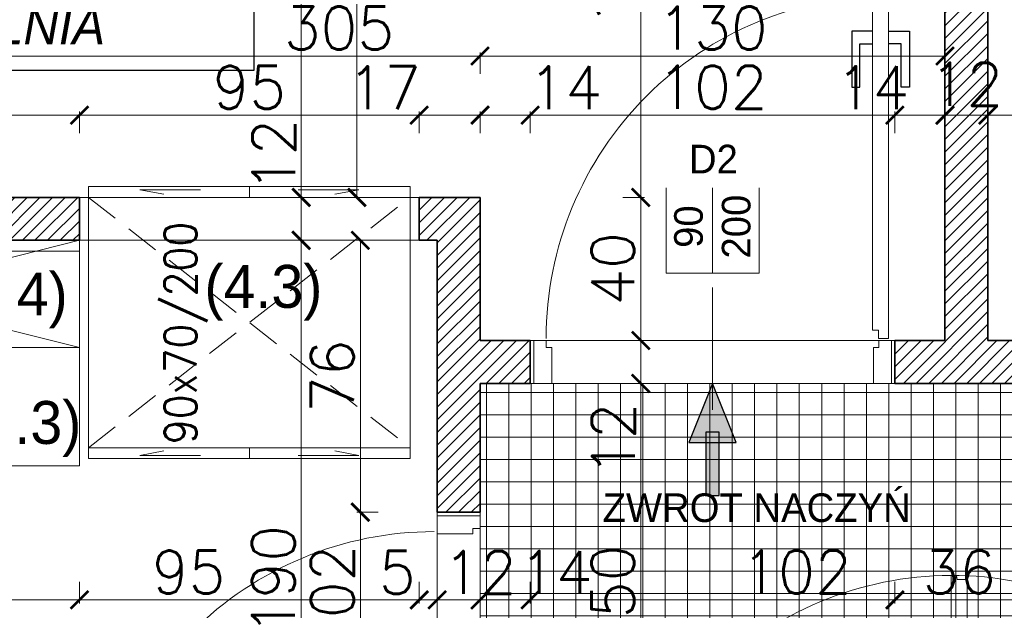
# Model space of a CAD drawing. Header units: millimetres. Extents: x -587 to 33545, y -26688 to 22494.
# Tile 149 of 256: x 9620 to 9895, y 10495 to 10660. Entities that reach past the tile are written whole.
import ezdxf
from ezdxf.lldxf.tags import DXFTag

# ---------------------------------------------------------------- set-up
doc = ezdxf.new("R2010")
doc.units = ezdxf.units.MM
doc.header["$MEASUREMENT"] = 0
doc.linetypes.add('DASHED2', pattern=[9.525, 6.35, -3.175])
for name, color, linetype in [('_I_EKO_PODKLAD 3', 252, 'Continuous'), ('stolarka', 1, 'Continuous'), ('tabelki opis', 7, 'Continuous')]:
    doc.layers.add(name, color=color, linetype=linetype)
for name, color, linetype, lineweight in [('A_l.przerywana', 250, 'ICAD_ISO03W100', 9), ('A_opisy', 166, 'Continuous', 15), ('A_projektowane sciany', 5, 'Continuous', 35), ('A_wyposażenie', 7, 'Continuous', 9), ('A_ściany projektowane', 5, 'Continuous', 35), ('l.przerywana', 104, 'ICAD_ISO03W100', 5), ('l.wypełnien', 253, 'Continuous', 5), ('wymiarowanie', 176, 'Continuous', 9)]:
    doc.layers.add(name, color=color, linetype=linetype, lineweight=lineweight)
doc.styles.add('1-500', font='simplex.shx', dxfattribs={"width": 0.9, "height": 70})
doc.styles.add('ROMANS', font='romans')
doc.styles.add('styl2', font='simplex.shx')
tags = doc.linetypes.add('ICAD_ISO03W100', pattern=[30, 12, -18]).pattern_tags.tags
tags[6:7] = [DXFTag(74, 4), DXFTag(75, 0), DXFTag(340, '0'), DXFTag(46, 1.0), DXFTag(50, 0.0), DXFTag(44, 0.0), DXFTag(45, 0.0)]
tags[4:5] = [DXFTag(74, 4), DXFTag(75, 0), DXFTag(340, '0'), DXFTag(46, 1.0), DXFTag(50, 0.0), DXFTag(44, 0.0), DXFTag(45, 0.0)]
doc.dimstyles.new('Skala 1-50', dxfattribs={"dimtxt": 12, "dimasz": 5, "dimexe": 1, "dimexo": 1, "dimgap": 1.5, "dimtad": 1, "dimdec": 1, "dimrnd": 0.5, "dimtxsty": 'styl2', "dimblk": 'ARCHTICK', "dimcen": 5, "dimadec": 0, "dimazin": 0, "dimtfac": 1, "dimtdec": 1, "dimtmove": 1, "dimatfit": 3, "dimldrblk": 'ARCHTICK', "dimfxl": 5, "dimfxlon": 1, "dimlwd": -1, "dimlwe": -1, "dimarcsym": 0})

# ---------------------------------------------------------------- blocks, each defined once
blk = doc.blocks.new('_ArchTick')
at = {"color": 0, "linetype": 'ByBlock', "const_width": 0.15}
blk.add_lwpolyline([(-0.5, -0.5), (0.5, 0.5)], dxfattribs=at)
blk = doc.blocks.new('*D5888')
at = {"layer": 'Defpoints', "color": 0}
for p in [(9713.4, 10800.59), (9698.22, 10610.59), (9731.23, 10610.59)]:
    blk.add_point(p, dxfattribs=at)
at = {"layer": 'wymiarowanie', "color": 0}
for p, q in [((9703.22, 10800.59), (9697.22, 10800.59)), ((9698.22, 10800.59), (9698.22, 10610.59)), ((9703.22, 10610.59), (9697.22, 10610.59))]:
    blk.add_line(p, q, dxfattribs=at)
at = {"layer": 'wymiarowanie', "color": 0, "xscale": 5, "yscale": 5, "zscale": 5}
for p, rotation in [((9698.22, 10800.59), 90), ((9698.22, 10610.59), 270)]:
    blk.add_blockref('_ArchTick', p, dxfattribs=dict(at, rotation=rotation))
at = {"layer": 'wymiarowanie', "color": 0, "insert": (9690.42, 10705.59), "char_height": 12, "attachment_point": 5, "rotation": 90, "style": 'styl2'}
blk.add_mtext('190', dxfattribs=at)
blk = doc.blocks.new('*D5889')
at = {"layer": 'Defpoints', "color": 0}
for p in [(9731.23, 10610.59), (9698.22, 10598.59), (9731.23, 10598.59)]:
    blk.add_point(p, dxfattribs=at)
at = {"layer": 'wymiarowanie', "color": 0}
for p, q in [((9703.22, 10610.59), (9697.22, 10610.59)), ((9698.22, 10610.59), (9698.22, 10598.59)), ((9703.22, 10598.59), (9697.22, 10598.59))]:
    blk.add_line(p, q, dxfattribs=at)
at = {"layer": 'wymiarowanie', "color": 0, "xscale": 5, "yscale": 5, "zscale": 5}
for p, rotation in [((9698.22, 10610.59), 90), ((9698.22, 10598.59), 270)]:
    blk.add_blockref('_ArchTick', p, dxfattribs=dict(at, rotation=rotation))
at = {"layer": 'wymiarowanie', "color": 0, "insert": (9690.57, 10622.3), "char_height": 12, "attachment_point": 5, "rotation": 90, "style": 'styl2'}
blk.add_mtext('12', dxfattribs=at)
blk = doc.blocks.new('*D5890')
at = {"layer": 'Defpoints', "color": 0}
for p in [(9731.23, 10598.59), (9698.22, 10408.59), (9720.08, 10408.59)]:
    blk.add_point(p, dxfattribs=at)
at = {"layer": 'wymiarowanie', "color": 0}
for p, q in [((9703.22, 10598.59), (9697.22, 10598.59)), ((9698.22, 10598.59), (9698.22, 10408.59)), ((9703.22, 10408.59), (9697.22, 10408.59))]:
    blk.add_line(p, q, dxfattribs=at)
at = {"layer": 'wymiarowanie', "color": 0, "xscale": 5, "yscale": 5, "zscale": 5}
for p, rotation in [((9698.22, 10598.59), 90), ((9698.22, 10408.59), 270)]:
    blk.add_blockref('_ArchTick', p, dxfattribs=dict(at, rotation=rotation))
at = {"layer": 'wymiarowanie', "color": 0, "insert": (9690.42, 10503.59), "char_height": 12, "attachment_point": 5, "rotation": 90, "style": 'styl2'}
blk.add_mtext('190', dxfattribs=at)
blk = doc.blocks.new('*D6011')
at = {"layer": 'Defpoints', "color": 0}
for p in [(9636.23, 10633.58), (9443.47, 10610.59), (9636.23, 10610.59)]:
    blk.add_point(p, dxfattribs=at)
at = {"layer": 'wymiarowanie', "color": 0}
for p, q in [((9443.47, 10628.58), (9443.47, 10634.58)), ((9443.47, 10633.58), (9636.23, 10633.58)), ((9636.23, 10628.58), (9636.23, 10634.58))]:
    blk.add_line(p, q, dxfattribs=at)
at = {"layer": 'wymiarowanie', "color": 0, "xscale": 5, "yscale": 5, "zscale": 5, "rotation": 180}
blk.add_blockref('_ArchTick', (9443.47, 10633.58), dxfattribs=at)
at = {"layer": 'wymiarowanie', "color": 0, "xscale": 5, "yscale": 5, "zscale": 5}
blk.add_blockref('_ArchTick', (9636.23, 10633.58), dxfattribs=at)
at = {"layer": 'wymiarowanie', "color": 0, "insert": (9539.85, 10641.38), "char_height": 12, "attachment_point": 5, "style": 'styl2'}
blk.add_mtext('193', dxfattribs=at)
blk = doc.blocks.new('*D6012')
at = {"layer": 'Defpoints', "color": 0}
for p in [(9731.23, 10633.58), (9636.23, 10610.59), (9731.23, 10610.59)]:
    blk.add_point(p, dxfattribs=at)
at = {"layer": 'wymiarowanie', "color": 0}
for p, q in [((9636.23, 10628.58), (9636.23, 10634.58)), ((9636.23, 10633.58), (9731.23, 10633.58)), ((9731.23, 10628.58), (9731.23, 10634.58))]:
    blk.add_line(p, q, dxfattribs=at)
at = {"layer": 'wymiarowanie', "color": 0, "xscale": 5, "yscale": 5, "zscale": 5, "rotation": 180}
blk.add_blockref('_ArchTick', (9636.23, 10633.58), dxfattribs=at)
at = {"layer": 'wymiarowanie', "color": 0, "xscale": 5, "yscale": 5, "zscale": 5}
blk.add_blockref('_ArchTick', (9731.23, 10633.58), dxfattribs=at)
at = {"layer": 'wymiarowanie', "color": 0, "insert": (9683.73, 10641.38), "char_height": 12, "attachment_point": 5, "style": 'styl2'}
blk.add_mtext('95', dxfattribs=at)
blk = doc.blocks.new('*D6013')
at = {"layer": 'Defpoints', "color": 0}
for p in [(9748.23, 10633.58), (9731.23, 10610.59), (9748.23, 10610.59)]:
    blk.add_point(p, dxfattribs=at)
at = {"layer": 'wymiarowanie', "color": 0}
for p, q in [((9731.23, 10628.58), (9731.23, 10634.58)), ((9731.23, 10633.58), (9748.23, 10633.58)), ((9748.23, 10628.58), (9748.23, 10634.58))]:
    blk.add_line(p, q, dxfattribs=at)
at = {"layer": 'wymiarowanie', "color": 0, "xscale": 5, "yscale": 5, "zscale": 5, "rotation": 180}
blk.add_blockref('_ArchTick', (9731.23, 10633.58), dxfattribs=at)
at = {"layer": 'wymiarowanie', "color": 0, "xscale": 5, "yscale": 5, "zscale": 5}
blk.add_blockref('_ArchTick', (9748.23, 10633.58), dxfattribs=at)
at = {"layer": 'wymiarowanie', "color": 0, "insert": (9721.45, 10641.23), "char_height": 12, "attachment_point": 5, "style": 'styl2'}
blk.add_mtext('17', dxfattribs=at)
blk = doc.blocks.new('*D6014')
at = {"layer": 'Defpoints', "color": 0}
for p in [(9762.23, 10633.58), (9748.23, 10610.59), (9762.23, 10570.59)]:
    blk.add_point(p, dxfattribs=at)
at = {"layer": 'wymiarowanie', "color": 0}
for p, q in [((9748.23, 10628.58), (9748.23, 10634.58)), ((9748.23, 10633.58), (9762.23, 10633.58)), ((9762.23, 10628.58), (9762.23, 10634.58))]:
    blk.add_line(p, q, dxfattribs=at)
at = {"layer": 'wymiarowanie', "color": 0, "xscale": 5, "yscale": 5, "zscale": 5, "rotation": 180}
blk.add_blockref('_ArchTick', (9748.23, 10633.58), dxfattribs=at)
at = {"layer": 'wymiarowanie', "color": 0, "xscale": 5, "yscale": 5, "zscale": 5}
blk.add_blockref('_ArchTick', (9762.23, 10633.58), dxfattribs=at)
at = {"layer": 'wymiarowanie', "color": 0, "insert": (9772.05, 10641.23), "char_height": 12, "attachment_point": 5, "style": 'styl2'}
blk.add_mtext('14', dxfattribs=at)
blk = doc.blocks.new('*D6015')
at = {"layer": 'Defpoints', "color": 0}
for p in [(9864.23, 10633.58), (9762.23, 10570.59), (9864.23, 10570.59)]:
    blk.add_point(p, dxfattribs=at)
at = {"layer": 'wymiarowanie', "color": 0}
for p, q in [((9762.23, 10628.58), (9762.23, 10634.58)), ((9762.23, 10633.58), (9864.23, 10633.58)), ((9864.23, 10628.58), (9864.23, 10634.58))]:
    blk.add_line(p, q, dxfattribs=at)
at = {"layer": 'wymiarowanie', "color": 0, "xscale": 5, "yscale": 5, "zscale": 5, "rotation": 180}
blk.add_blockref('_ArchTick', (9762.23, 10633.58), dxfattribs=at)
at = {"layer": 'wymiarowanie', "color": 0, "xscale": 5, "yscale": 5, "zscale": 5}
blk.add_blockref('_ArchTick', (9864.23, 10633.58), dxfattribs=at)
at = {"layer": 'wymiarowanie', "color": 0, "insert": (9813.23, 10641.38), "char_height": 12, "attachment_point": 5, "style": 'styl2'}
blk.add_mtext('102', dxfattribs=at)
blk = doc.blocks.new('*D6016')
at = {"layer": 'Defpoints', "color": 0}
for p in [(9878.23, 10633.58), (9864.23, 10570.59), (9878.23, 10570.59)]:
    blk.add_point(p, dxfattribs=at)
at = {"layer": 'wymiarowanie', "color": 0}
for p, q in [((9864.23, 10628.58), (9864.23, 10634.58)), ((9864.23, 10633.58), (9878.23, 10633.58)), ((9878.23, 10628.58), (9878.23, 10634.58))]:
    blk.add_line(p, q, dxfattribs=at)
at = {"layer": 'wymiarowanie', "color": 0, "xscale": 5, "yscale": 5, "zscale": 5, "rotation": 180}
blk.add_blockref('_ArchTick', (9864.23, 10633.58), dxfattribs=at)
at = {"layer": 'wymiarowanie', "color": 0, "xscale": 5, "yscale": 5, "zscale": 5}
blk.add_blockref('_ArchTick', (9878.23, 10633.58), dxfattribs=at)
at = {"layer": 'wymiarowanie', "color": 0, "insert": (9857.95, 10641.23), "char_height": 12, "attachment_point": 5, "style": 'styl2'}
blk.add_mtext('14', dxfattribs=at)
blk = doc.blocks.new('*D6017')
at = {"layer": 'Defpoints', "color": 0}
for p in [(9890.23, 10633.58), (9878.23, 10570.59), (9890.23, 10570.59)]:
    blk.add_point(p, dxfattribs=at)
at = {"layer": 'wymiarowanie', "color": 0}
for p, q in [((9878.23, 10628.58), (9878.23, 10634.58)), ((9878.23, 10633.58), (9890.23, 10633.58)), ((9890.23, 10628.58), (9890.23, 10634.58))]:
    blk.add_line(p, q, dxfattribs=at)
at = {"layer": 'wymiarowanie', "color": 0, "xscale": 5, "yscale": 5, "zscale": 5, "rotation": 180}
blk.add_blockref('_ArchTick', (9878.23, 10633.58), dxfattribs=at)
at = {"layer": 'wymiarowanie', "color": 0, "xscale": 5, "yscale": 5, "zscale": 5}
blk.add_blockref('_ArchTick', (9890.23, 10633.58), dxfattribs=at)
at = {"layer": 'wymiarowanie', "color": 0, "insert": (9884.24, 10642.21), "char_height": 12, "attachment_point": 5, "style": 'styl2'}
blk.add_mtext('12', dxfattribs=at)
blk = doc.blocks.new('*D6018')
at = {"layer": 'Defpoints', "color": 0}
for p in [(9900.23, 10633.58), (9890.23, 10570.59), (9900.23, 10570.59)]:
    blk.add_point(p, dxfattribs=at)
at = {"layer": 'wymiarowanie', "color": 0}
for p, q in [((9890.23, 10628.58), (9890.23, 10634.58)), ((9890.23, 10633.58), (9900.23, 10633.58)), ((9900.23, 10628.58), (9900.23, 10634.58))]:
    blk.add_line(p, q, dxfattribs=at)
at = {"layer": 'wymiarowanie', "color": 0, "xscale": 5, "yscale": 5, "zscale": 5, "rotation": 180}
blk.add_blockref('_ArchTick', (9890.23, 10633.58), dxfattribs=at)
at = {"layer": 'wymiarowanie', "color": 0, "xscale": 5, "yscale": 5, "zscale": 5}
blk.add_blockref('_ArchTick', (9900.23, 10633.58), dxfattribs=at)
at = {"layer": 'wymiarowanie', "color": 0, "insert": (9913.06, 10641.38), "char_height": 12, "attachment_point": 5, "style": 'styl2'}
blk.add_mtext('10', dxfattribs=at)
blk = doc.blocks.new('*D6021')
at = {"layer": 'Defpoints', "color": 0}
for p in [(9748.23, 10650.11), (9748.23, 10633.58), (9878.23, 10633.58)]:
    blk.add_point(p, dxfattribs=at)
at = {"layer": 'wymiarowanie', "color": 0}
for p, q in [((9748.23, 10645.11), (9748.23, 10651.11)), ((9878.23, 10650.11), (9748.23, 10650.11)), ((9878.23, 10645.11), (9878.23, 10651.11))]:
    blk.add_line(p, q, dxfattribs=at)
at = {"layer": 'wymiarowanie', "color": 0, "xscale": 5, "yscale": 5, "zscale": 5, "rotation": 180}
blk.add_blockref('_ArchTick', (9748.23, 10650.11), dxfattribs=at)
at = {"layer": 'wymiarowanie', "color": 0, "xscale": 5, "yscale": 5, "zscale": 5}
blk.add_blockref('_ArchTick', (9878.23, 10650.11), dxfattribs=at)
at = {"layer": 'wymiarowanie', "color": 0, "insert": (9813.23, 10657.91), "char_height": 12, "attachment_point": 5, "style": 'styl2'}
blk.add_mtext('130', dxfattribs=at)
blk = doc.blocks.new('*D6022')
at = {"layer": 'Defpoints', "color": 0}
for p in [(9443.47, 10650.11), (9443.47, 10633.58), (9748.23, 10633.58)]:
    blk.add_point(p, dxfattribs=at)
at = {"layer": 'wymiarowanie', "color": 0}
for p, q in [((9443.47, 10645.11), (9443.47, 10651.11)), ((9748.23, 10650.11), (9443.47, 10650.11)), ((9748.23, 10645.11), (9748.23, 10651.11))]:
    blk.add_line(p, q, dxfattribs=at)
at = {"layer": 'wymiarowanie', "color": 0, "xscale": 5, "yscale": 5, "zscale": 5, "rotation": 180}
blk.add_blockref('_ArchTick', (9443.47, 10650.11), dxfattribs=at)
at = {"layer": 'wymiarowanie', "color": 0, "xscale": 5, "yscale": 5, "zscale": 5}
blk.add_blockref('_ArchTick', (9748.23, 10650.11), dxfattribs=at)
at = {"layer": 'wymiarowanie', "color": 0, "insert": (9708.8, 10657.91), "char_height": 12, "attachment_point": 5, "style": 'styl2'}
blk.add_mtext('305', dxfattribs=at)
blk = doc.blocks.new('*D6023')
at = {"layer": 'Defpoints', "color": 0}
for p in [(9368.19, 10575.53), (9636.23, 10575.53), (9636.23, 10498.08)]:
    blk.add_point(p, dxfattribs=at)
at = {"layer": 'wymiarowanie', "color": 0}
for p, q in [((9368.19, 10503.08), (9368.19, 10497.08)), ((9636.23, 10503.08), (9636.23, 10497.08)), ((9368.19, 10498.08), (9636.23, 10498.08))]:
    blk.add_line(p, q, dxfattribs=at)
at = {"layer": 'wymiarowanie', "color": 0, "xscale": 5, "yscale": 5, "zscale": 5, "rotation": 180}
blk.add_blockref('_ArchTick', (9368.19, 10498.08), dxfattribs=at)
at = {"layer": 'wymiarowanie', "color": 0, "xscale": 5, "yscale": 5, "zscale": 5}
blk.add_blockref('_ArchTick', (9636.23, 10498.08), dxfattribs=at)
at = {"layer": 'wymiarowanie', "color": 0, "insert": (9553.95, 10505.88), "char_height": 12, "attachment_point": 5, "style": 'styl2'}
blk.add_mtext('268', dxfattribs=at)
blk = doc.blocks.new('*D6024')
at = {"layer": 'Defpoints', "color": 0}
for p in [(9636.23, 10575.53), (9731.23, 10575.53), (9731.23, 10498.08)]:
    blk.add_point(p, dxfattribs=at)
at = {"layer": 'wymiarowanie', "color": 0}
for p, q in [((9636.23, 10503.08), (9636.23, 10497.08)), ((9731.23, 10503.08), (9731.23, 10497.08)), ((9636.23, 10498.08), (9731.23, 10498.08))]:
    blk.add_line(p, q, dxfattribs=at)
at = {"layer": 'wymiarowanie', "color": 0, "xscale": 5, "yscale": 5, "zscale": 5, "rotation": 180}
blk.add_blockref('_ArchTick', (9636.23, 10498.08), dxfattribs=at)
at = {"layer": 'wymiarowanie', "color": 0, "xscale": 5, "yscale": 5, "zscale": 5}
blk.add_blockref('_ArchTick', (9731.23, 10498.08), dxfattribs=at)
at = {"layer": 'wymiarowanie', "color": 0, "insert": (9666.76, 10505.88), "char_height": 12, "attachment_point": 5, "style": 'styl2'}
blk.add_mtext('95', dxfattribs=at)
blk = doc.blocks.new('*D6025')
at = {"layer": 'Defpoints', "color": 0}
for p in [(9731.23, 10575.53), (9736.23, 10575.53), (9736.23, 10498.08)]:
    blk.add_point(p, dxfattribs=at)
at = {"layer": 'wymiarowanie', "color": 0}
for p, q in [((9731.23, 10503.08), (9731.23, 10497.08)), ((9736.23, 10503.08), (9736.23, 10497.08)), ((9731.23, 10498.08), (9736.23, 10498.08))]:
    blk.add_line(p, q, dxfattribs=at)
at = {"layer": 'wymiarowanie', "color": 0, "xscale": 5, "yscale": 5, "zscale": 5, "rotation": 180}
blk.add_blockref('_ArchTick', (9731.23, 10498.08), dxfattribs=at)
at = {"layer": 'wymiarowanie', "color": 0, "xscale": 5, "yscale": 5, "zscale": 5}
blk.add_blockref('_ArchTick', (9736.23, 10498.08), dxfattribs=at)
at = {"layer": 'wymiarowanie', "color": 0, "insert": (9725.1, 10505.78), "char_height": 12, "attachment_point": 5, "style": 'styl2'}
blk.add_mtext('5', dxfattribs=at)
blk = doc.blocks.new('*D6026')
at = {"layer": 'Defpoints', "color": 0}
for p in [(9736.23, 10575.53), (9748.23, 10535.53), (9748.23, 10498.08)]:
    blk.add_point(p, dxfattribs=at)
at = {"layer": 'wymiarowanie', "color": 0}
for p, q in [((9736.23, 10503.08), (9736.23, 10497.08)), ((9748.23, 10503.08), (9748.23, 10497.08)), ((9736.23, 10498.08), (9748.23, 10498.08))]:
    blk.add_line(p, q, dxfattribs=at)
at = {"layer": 'wymiarowanie', "color": 0, "xscale": 5, "yscale": 5, "zscale": 5, "rotation": 180}
blk.add_blockref('_ArchTick', (9736.23, 10498.08), dxfattribs=at)
at = {"layer": 'wymiarowanie', "color": 0, "xscale": 5, "yscale": 5, "zscale": 5}
blk.add_blockref('_ArchTick', (9748.23, 10498.08), dxfattribs=at)
at = {"layer": 'wymiarowanie', "color": 0, "insert": (9748.23, 10505.73), "char_height": 12, "attachment_point": 5, "style": 'styl2'}
blk.add_mtext('12', dxfattribs=at)
blk = doc.blocks.new('*D6027')
at = {"layer": 'Defpoints', "color": 0}
for p in [(9748.23, 10535.53), (9762.23, 10535.53), (9762.23, 10498.08)]:
    blk.add_point(p, dxfattribs=at)
at = {"layer": 'wymiarowanie', "color": 0}
for p, q in [((9748.23, 10503.08), (9748.23, 10497.08)), ((9762.23, 10503.08), (9762.23, 10497.08)), ((9748.23, 10498.08), (9762.23, 10498.08))]:
    blk.add_line(p, q, dxfattribs=at)
at = {"layer": 'wymiarowanie', "color": 0, "xscale": 5, "yscale": 5, "zscale": 5, "rotation": 180}
blk.add_blockref('_ArchTick', (9748.23, 10498.08), dxfattribs=at)
at = {"layer": 'wymiarowanie', "color": 0, "xscale": 5, "yscale": 5, "zscale": 5}
blk.add_blockref('_ArchTick', (9762.23, 10498.08), dxfattribs=at)
at = {"layer": 'wymiarowanie', "color": 0, "insert": (9769.4, 10505.73), "char_height": 12, "attachment_point": 5, "style": 'styl2'}
blk.add_mtext('14', dxfattribs=at)
blk = doc.blocks.new('*D6028')
at = {"layer": 'Defpoints', "color": 0}
for p in [(9762.23, 10535.53), (9864.23, 10535.53), (9864.23, 10498.08)]:
    blk.add_point(p, dxfattribs=at)
at = {"layer": 'wymiarowanie', "color": 0}
for p, q in [((9762.23, 10503.08), (9762.23, 10497.08)), ((9864.23, 10503.08), (9864.23, 10497.08)), ((9762.23, 10498.08), (9864.23, 10498.08))]:
    blk.add_line(p, q, dxfattribs=at)
at = {"layer": 'wymiarowanie', "color": 0, "xscale": 5, "yscale": 5, "zscale": 5, "rotation": 180}
blk.add_blockref('_ArchTick', (9762.23, 10498.08), dxfattribs=at)
at = {"layer": 'wymiarowanie', "color": 0, "xscale": 5, "yscale": 5, "zscale": 5}
blk.add_blockref('_ArchTick', (9864.23, 10498.08), dxfattribs=at)
at = {"layer": 'wymiarowanie', "color": 0, "insert": (9836.72, 10505.88), "char_height": 12, "attachment_point": 5, "style": 'styl2'}
blk.add_mtext('102', dxfattribs=at)
blk = doc.blocks.new('*D6029')
at = {"layer": 'Defpoints', "color": 0}
for p in [(9864.23, 10535.53), (9900.23, 10535.53), (9900.23, 10498.08)]:
    blk.add_point(p, dxfattribs=at)
at = {"layer": 'wymiarowanie', "color": 0}
for p, q in [((9864.23, 10503.08), (9864.23, 10497.08)), ((9900.23, 10503.08), (9900.23, 10497.08)), ((9864.23, 10498.08), (9900.23, 10498.08))]:
    blk.add_line(p, q, dxfattribs=at)
at = {"layer": 'wymiarowanie', "color": 0, "xscale": 5, "yscale": 5, "zscale": 5, "rotation": 180}
blk.add_blockref('_ArchTick', (9864.23, 10498.08), dxfattribs=at)
at = {"layer": 'wymiarowanie', "color": 0, "xscale": 5, "yscale": 5, "zscale": 5}
blk.add_blockref('_ArchTick', (9900.23, 10498.08), dxfattribs=at)
at = {"layer": 'wymiarowanie', "color": 0, "insert": (9882.23, 10505.88), "char_height": 12, "attachment_point": 5, "style": 'styl2'}
blk.add_mtext('36', dxfattribs=at)
blk = doc.blocks.new('*D6176')
at = {"layer": 'Defpoints', "color": 0}
for p in [(9731.23, 10737.59), (9713.8, 10610.59), (9739.73, 10610.59)]:
    blk.add_point(p, dxfattribs=at)
at = {"layer": 'wymiarowanie', "color": 0}
for p, q in [((9718.8, 10737.59), (9712.8, 10737.59)), ((9713.8, 10737.59), (9713.8, 10610.59)), ((9718.8, 10610.59), (9712.8, 10610.59))]:
    blk.add_line(p, q, dxfattribs=at)
at = {"layer": 'wymiarowanie', "color": 0, "xscale": 5, "yscale": 5, "zscale": 5}
for p, rotation in [((9713.8, 10737.59), 90), ((9713.8, 10610.59), 270)]:
    blk.add_blockref('_ArchTick', p, dxfattribs=dict(at, rotation=rotation))
at = {"layer": 'wymiarowanie', "color": 0, "insert": (9706, 10687.61), "char_height": 12, "attachment_point": 5, "rotation": 90, "style": 'styl2'}
blk.add_mtext('127', dxfattribs=at)
blk = doc.blocks.new('*D6178')
at = {"layer": 'Defpoints', "color": 0}
for p in [(9714.76, 10522.59), (9736.23, 10522.59), (9736.23, 10420.59)]:
    blk.add_point(p, dxfattribs=at)
at = {"layer": 'wymiarowanie', "color": 0}
for p, q in [((9719.76, 10522.59), (9713.76, 10522.59)), ((9714.76, 10420.59), (9714.76, 10522.59)), ((9719.76, 10420.59), (9713.76, 10420.59))]:
    blk.add_line(p, q, dxfattribs=at)
at = {"layer": 'wymiarowanie', "color": 0, "xscale": 5, "yscale": 5, "zscale": 5}
for p, rotation in [((9714.76, 10522.59), 90), ((9714.76, 10420.59), 270)]:
    blk.add_blockref('_ArchTick', p, dxfattribs=dict(at, rotation=rotation))
at = {"layer": 'wymiarowanie', "color": 0, "insert": (9706.96, 10498.08), "char_height": 12, "attachment_point": 5, "rotation": 90, "style": 'styl2'}
blk.add_mtext('102', dxfattribs=at)
blk = doc.blocks.new('*D6179')
at = {"layer": 'Defpoints', "color": 0}
for p in [(9714.76, 10598.59), (9736.23, 10598.59), (9736.23, 10522.59)]:
    blk.add_point(p, dxfattribs=at)
at = {"layer": 'wymiarowanie', "color": 0}
for p, q in [((9719.76, 10598.59), (9713.76, 10598.59)), ((9714.76, 10522.59), (9714.76, 10598.59)), ((9719.76, 10522.59), (9713.76, 10522.59))]:
    blk.add_line(p, q, dxfattribs=at)
at = {"layer": 'wymiarowanie', "color": 0, "xscale": 5, "yscale": 5, "zscale": 5}
for p, rotation in [((9714.76, 10598.59), 90), ((9714.76, 10522.59), 270)]:
    blk.add_blockref('_ArchTick', p, dxfattribs=dict(at, rotation=rotation))
at = {"layer": 'wymiarowanie', "color": 0, "insert": (9706.96, 10560.59), "char_height": 12, "attachment_point": 5, "rotation": 90, "style": 'styl2'}
blk.add_mtext('76', dxfattribs=at)
blk = doc.blocks.new('*D6182')
at = {"layer": 'Defpoints', "color": 0}
for p in [(9748.23, 10737.59), (9748.23, 10610.59), (9793.17, 10610.59)]:
    blk.add_point(p, dxfattribs=at)
at = {"layer": 'wymiarowanie', "color": 0}
for p, q in [((9788.17, 10737.59), (9794.17, 10737.59)), ((9793.17, 10737.59), (9793.17, 10610.59)), ((9788.17, 10610.59), (9794.17, 10610.59))]:
    blk.add_line(p, q, dxfattribs=at)
at = {"layer": 'wymiarowanie', "color": 0, "xscale": 5, "yscale": 5, "zscale": 5}
for p, rotation in [((9793.17, 10737.59), 90), ((9793.17, 10610.59), 270)]:
    blk.add_blockref('_ArchTick', p, dxfattribs=dict(at, rotation=rotation))
at = {"layer": 'wymiarowanie', "color": 0, "insert": (9785.37, 10674.09), "char_height": 12, "attachment_point": 5, "rotation": 90, "style": 'styl2'}
blk.add_mtext('127', dxfattribs=at)
blk = doc.blocks.new('*D6183')
at = {"layer": 'Defpoints', "color": 0}
for p in [(9748.23, 10610.59), (9748.23, 10570.59), (9793.17, 10570.59)]:
    blk.add_point(p, dxfattribs=at)
at = {"layer": 'wymiarowanie', "color": 0}
for p, q in [((9788.17, 10610.59), (9794.17, 10610.59)), ((9793.17, 10610.59), (9793.17, 10570.59)), ((9788.17, 10570.59), (9794.17, 10570.59))]:
    blk.add_line(p, q, dxfattribs=at)
at = {"layer": 'wymiarowanie', "color": 0, "xscale": 5, "yscale": 5, "zscale": 5}
for p, rotation in [((9793.17, 10610.59), 90), ((9793.17, 10570.59), 270)]:
    blk.add_blockref('_ArchTick', p, dxfattribs=dict(at, rotation=rotation))
at = {"layer": 'wymiarowanie', "color": 0, "insert": (9785.37, 10590.59), "char_height": 12, "attachment_point": 5, "rotation": 90, "style": 'styl2'}
blk.add_mtext('40', dxfattribs=at)
blk = doc.blocks.new('*D6184')
at = {"layer": 'Defpoints', "color": 0}
for p in [(9748.23, 10570.59), (9755.23, 10558.59), (9793.17, 10558.59)]:
    blk.add_point(p, dxfattribs=at)
at = {"layer": 'wymiarowanie', "color": 0}
for p, q in [((9788.17, 10570.59), (9794.17, 10570.59)), ((9793.17, 10570.59), (9793.17, 10558.59)), ((9788.17, 10558.59), (9794.17, 10558.59)), ((9793.17, 10558.59), (9793.17, 10533.7))]:
    blk.add_line(p, q, dxfattribs=at)
at = {"layer": 'wymiarowanie', "color": 0, "xscale": 5, "yscale": 5, "zscale": 5}
for p, rotation in [((9793.17, 10570.59), 90), ((9793.17, 10558.59), 270)]:
    blk.add_blockref('_ArchTick', p, dxfattribs=dict(at, rotation=rotation))
at = {"layer": 'wymiarowanie', "color": 0, "insert": (9785.52, 10542.96), "char_height": 12, "attachment_point": 5, "rotation": 90, "style": 'styl2'}
blk.add_mtext('12', dxfattribs=at)
blk = doc.blocks.new('*D6185')
at = {"layer": 'Defpoints', "color": 0}
for p in [(9755.23, 10558.59), (9769.18, 10408.59), (9793.17, 10408.59)]:
    blk.add_point(p, dxfattribs=at)
at = {"layer": 'wymiarowanie', "color": 0}
for p, q in [((9788.17, 10558.59), (9794.17, 10558.59)), ((9793.17, 10558.59), (9793.17, 10408.59)), ((9788.17, 10408.59), (9794.17, 10408.59))]:
    blk.add_line(p, q, dxfattribs=at)
at = {"layer": 'wymiarowanie', "color": 0, "xscale": 5, "yscale": 5, "zscale": 5}
for p, rotation in [((9793.17, 10558.59), 90), ((9793.17, 10408.59), 270)]:
    blk.add_blockref('_ArchTick', p, dxfattribs=dict(at, rotation=rotation))
at = {"layer": 'wymiarowanie', "color": 0, "insert": (9785.37, 10498.08), "char_height": 12, "attachment_point": 5, "rotation": 90, "style": 'styl2'}
blk.add_mtext('150', dxfattribs=at)

msp = doc.modelspace()

# ---------------------------------------------------------------- hatches: boundary and pattern name
at = {"layer": '_I_EKO_PODKLAD 3'}
for points in [[(9819.87, 10542.07), (9813.23, 10558.59), (9806.58, 10542.07)], [(9819.87, 10542.07), (9813.23, 10558.59), (9806.58, 10542.07)], [(9811.38, 10542.46), (9815.07, 10542.46), (9815.07, 10527.28), (9811.38, 10527.28)], [(9811.38, 10542.46), (9815.07, 10542.46), (9815.07, 10527.28), (9811.38, 10527.28)]]:
    msp.add_hatch(color=252, dxfattribs=at).paths.add_polyline_path(points)
at = {"layer": 'l.wypełnien'}
h = msp.add_hatch(dxfattribs=at)
h.set_pattern_fill('ANSI31', color=5, scale=20, style=0)
h.set_pattern_definition([(45, (0, 6.0705), (-1.76776695, 1.76776695), [])])
h.paths.add_polyline_path([(9636.23, 10598.59), (9636.23, 10610.59), (9443.47, 10610.59), (9443.47, 10800.59), (9431.47, 10800.59), (9431.47, 10610.59), (9394.23, 10610.59), (9394.23, 10598.59)])
h.paths.add_polyline_path([(9864.23, 10558.59), (9864.23, 10570.59), (9878.23, 10570.59), (9878.23, 10798.06), (9890.23, 10798.06), (9890.23, 10570.59), (9900.23, 10570.59), (9900.23, 10558.59)])
h.paths.add_polyline_path([(9731.23, 10610.59), (9731.23, 10598.59), (9736.23, 10598.59), (9736.23, 10522.59), (9748.23, 10522.59), (9748.23, 10558.59), (9762.23, 10558.59), (9762.23, 10570.59), (9748.23, 10570.59), (9748.23, 10610.59)])
h.paths.add_polyline_path([(9368.19, 10610.59), (9368.19, 10598.59), (9394.23, 10598.59), (9394.23, 10610.59)])
h.paths.add_polyline_path([(9748.23, 10408.59), (9748.23, 10420.59), (9736.23, 10420.59), (9736.23, 10408.59)])
h = msp.add_hatch(dxfattribs=at)
h.set_pattern_fill('ANSI37', color=254, scale=50, angle=45, style=0)
h.set_pattern_definition([(90, (0, 6.0705), (-6.25, 4e-16), []), (180, (0, 6.0705), (-8e-16, -6.25), [])])
h.paths.add_polyline_path([(11082.39, 10408.71), (9748.23, 10408.71), (9748.23, 10558.59), (11082.39, 10558.59)])
h.paths.add_polyline_path([(10967.23, 10460.22), (10802.49, 10460.22), (10802.49, 10439.95), (10967.23, 10439.95)], flags=16)
h.paths.add_polyline_path([(10967.23, 10480.5), (10885.65, 10480.5), (10802.49, 10480.5), (10802.49, 10460.22), (10967.23, 10460.22)], flags=16)
h.paths.add_polyline_path([(10552.67, 10506.2), (10471.1, 10506.2), (10387.94, 10506.2), (10387.94, 10485.93), (10552.67, 10485.93)], flags=16)
h.paths.add_polyline_path([(10552.67, 10485.93), (10387.94, 10485.93), (10387.94, 10465.65), (10552.67, 10465.65)], flags=16)
h.paths.add_polyline_path([(10885.65, 10513.76), (10802.49, 10513.76), (10802.49, 10480.5), (10885.65, 10480.5)], flags=16)
h.paths.add_polyline_path([(10471.1, 10539.47), (10387.94, 10539.47), (10387.94, 10506.2), (10471.1, 10506.2)], flags=16)
h.paths.add_polyline_path([(10137.67, 10524.15, 0.414214), (10130.59, 10524.15), (10116.45, 10510, 0.414214), (10116.45, 10502.93), (10130.59, 10488.79, 0.414214), (10137.67, 10488.79), (10151.81, 10502.93, 0.414214), (10151.81, 10510)], flags=16)
h.paths.add_polyline_path([(10330.53, 10472.91, 0.414214), (10323.46, 10472.91), (10309.32, 10458.77, 0.414214), (10309.32, 10451.7), (10323.46, 10437.56, 0.414214), (10330.53, 10437.56), (10344.68, 10451.7, 0.414214), (10344.68, 10458.77)], flags=16)
h.paths.add_polyline_path([(11080.91, 10486.09), (11047.58, 10486.09), (11047.58, 10473.09), (11080.91, 10473.09)], flags=16)
h.paths.add_polyline_path([(11080.91, 10499.09), (11047.58, 10499.09), (11047.58, 10486.09), (11080.91, 10486.09)], flags=16)
h.paths.add_polyline_path([(9951.23, 10551.89), (9938.23, 10551.89), (9938.23, 10525.89), (9951.23, 10525.89)], flags=16)
h.paths.add_polyline_path([(9964.23, 10551.89), (9951.23, 10551.89), (9951.23, 10525.89), (9964.23, 10525.89)], flags=16)
h.paths.add_polyline_path([(10608.19, 10551.89), (10595.19, 10551.89), (10595.19, 10525.89), (10608.19, 10525.89)], flags=16)
h.paths.add_polyline_path([(11047.58, 10499.09), (11034.58, 10499.09), (11034.58, 10473.09), (11047.58, 10473.09), (11047.58, 10486.09)], flags=16)
h.paths.add_polyline_path([(9964.23, 10525.89), (9951.23, 10525.89), (9938.23, 10525.89), (9938.23, 10512.89), (9964.23, 10512.89)], flags=16)
h.paths.add_polyline_path([(10608.19, 10525.89), (10595.19, 10525.89), (10582.19, 10525.89), (10582.19, 10512.89), (10608.19, 10512.89)], flags=16)
h.paths.add_polyline_path([(10595.19, 10551.89), (10582.19, 10551.89), (10582.19, 10525.89), (10595.19, 10525.89)], flags=16)

# ---------------------------------------------------------------- linework, layer by layer
at = {"color": 5, "lineweight": 9}
for points in [[(9768.28, 10568.62), (9766.76, 10568.62), (9766.76, 10570.59), (9763.23, 10570.59), (9763.23, 10558.59), (9768.28, 10558.59), (9768.28, 10568.62)], [(9858.23, 10568.62), (9859.74, 10568.62), (9859.74, 10570.59), (9863.28, 10570.59), (9863.28, 10558.59), (9858.23, 10558.59), (9858.23, 10568.62)], [(9746.25, 10516.54), (9746.25, 10518.06), (9748.23, 10518.06), (9748.23, 10521.59), (9736.23, 10521.59), (9736.23, 10516.54), (9746.25, 10516.54)]]:
    msp.add_lwpolyline(points, dxfattribs=at)
at = {"layer": '_I_EKO_PODKLAD 3', "color": 252}
msp.add_lwpolyline([(9819.87, 10542.07), (9813.23, 10558.59), (9806.58, 10542.07), (9819.87, 10542.07)], dxfattribs=at)
msp.add_lwpolyline([(9819.87, 10542.07), (9813.23, 10558.59), (9806.58, 10542.07), (9819.87, 10542.07)], dxfattribs=at)
msp.add_lwpolyline([(9811.38, 10544.98), (9811.38, 10527.28), (9815.07, 10527.28), (9815.07, 10544.98)], close=True, dxfattribs=at)
msp.add_lwpolyline([(9811.38, 10544.98), (9811.38, 10527.28), (9815.07, 10527.28), (9815.07, 10544.98)], close=True, dxfattribs=at)
at = {"layer": 'A_l.przerywana', "color": 7, "ltscale": 0.3}
msp.add_lwpolyline([(9762.23, 10570.59), (9762.23, 10558.59)], dxfattribs=at)
at = {"layer": 'A_l.przerywana', "color": 5, "ltscale": 0.3}
msp.add_lwpolyline([(9864.23, 10558.59), (9864.23, 10570.59)], dxfattribs=at)
at = {"layer": 'A_opisy'}
msp.add_line((9813.23, 10551.18), (9813.23, 10606.18), dxfattribs=at)
at = {"layer": 'A_projektowane sciany', "color": 5}
for p, q in [((9878.23, 10570.59), (9878.23, 10798.06)), ((9890.23, 10570.59), (9890.23, 10798.06)), ((9636.23, 10610.59), (9636.23, 10598.59)), ((9748.23, 10570.59), (9748.23, 10610.59)), ((9736.23, 10522.59), (9736.23, 10598.59)), ((9762.23, 10570.59), (9762.23, 10558.59)), ((9864.23, 10570.59), (9864.23, 10558.59)), ((9748.23, 10522.59), (9748.23, 10558.59))]:
    msp.add_line(p, q, dxfattribs=at)
for points in [[(9762.23, 10570.59), (9748.23, 10570.59)], [(9878.23, 10570.59), (9864.23, 10570.59)], [(9900.23, 10570.59), (9890.23, 10570.59)], [(9762.23, 10558.59), (9748.23, 10558.59)], [(9900.23, 10558.59), (9864.23, 10558.59)]]:
    msp.add_lwpolyline(points, dxfattribs=at)
at = {"layer": 'A_wyposażenie', "color": 7}
for p, q in [((9638.73, 10610.59), (9728.73, 10610.59)), ((9638.73, 10610.59), (9638.73, 10540.59)), ((9728.73, 10610.59), (9728.73, 10540.59)), ((9638.73, 10540.59), (9728.73, 10540.59))]:
    msp.add_line(p, q, dxfattribs=at)
at = {"layer": 'A_wyposażenie', "color": 7, "linetype": 'DASHED2', "ltscale": 1.5}
for p, q in [((9638.73, 10540.59), (9728.73, 10610.59)), ((9638.73, 10610.59), (9728.73, 10540.59))]:
    msp.add_line(p, q, dxfattribs=at)
at = {"layer": 'A_wyposażenie', "linetype": 'ICAD_ISO03W100', "ltscale": 0.3}
for p, q in [((9516.23, 10568.59), (9636.23, 10598.59)), ((9516.23, 10598.59), (9636.23, 10568.59))]:
    msp.add_line(p, q, dxfattribs=at)
msp.add_lwpolyline([(9636.23, 10598.59), (9636.23, 10568.59), (9516.23, 10568.59), (9516.23, 10598.59), (9636.23, 10598.59)], dxfattribs=at)
at = {"layer": 'A_wyposażenie', "color": 7}
msp.add_lwpolyline([(9528.47, 10535.59), (9636.23, 10535.59), (9636.23, 10595.55), (9528.47, 10595.55)], close=True, dxfattribs=at)
at = {"layer": 'A_ściany projektowane', "color": 5}
for p, q in [((9443.47, 10610.59), (9636.23, 10610.59)), ((9368.19, 10598.59), (9636.23, 10598.59)), ((9736.23, 10522.59), (9748.23, 10522.59))]:
    msp.add_line(p, q, dxfattribs=at)
msp.add_lwpolyline([(9736.23, 10598.59), (9731.23, 10598.59), (9731.23, 10610.59), (9748.23, 10610.59)], dxfattribs=at)
at = {"layer": 'l.przerywana', "color": 7, "ltscale": 0.3}
msp.add_lwpolyline([(9636.23, 10610.59), (9731.23, 10610.59), (9731.23, 10598.59), (9636.23, 10598.59)], close=True, dxfattribs=at)
at = {"layer": 'l.przerywana', "color": 5, "ltscale": 0.3}
for points in [[(9864.23, 10570.59), (9762.23, 10570.59)], [(9864.23, 10558.59), (9762.23, 10558.59)]]:
    msp.add_lwpolyline(points, dxfattribs=at)
msp.add_lwpolyline([(9736.23, 10522.59), (9748.23, 10522.59), (9748.23, 10420.59), (9736.23, 10420.59)], close=True, dxfattribs=at)
at = {"layer": 'l.wypełnien', "color": 7}
for points in [[(9638.73, 10610.59), (9683.73, 10610.59), (9683.73, 10613.59), (9638.73, 10613.59)], [(9683.73, 10610.59), (9728.73, 10610.59), (9728.73, 10613.59), (9683.73, 10613.59)], [(9638.73, 10540.59), (9683.73, 10540.59), (9683.73, 10537.59), (9638.73, 10537.59)], [(9683.73, 10540.59), (9728.73, 10540.59), (9728.73, 10537.59), (9683.73, 10537.59)]]:
    msp.add_lwpolyline(points, close=True, dxfattribs=at)
at = {"layer": 'stolarka', "color": 5, "lineweight": 9}
for points in [[(9859.69, 10571.17), (9862.48, 10571.17), (9862.48, 10666.94), (9860.97, 10666.92), (9860.79, 10665.78), (9857.95, 10665.78), (9857.95, 10573.47), (9859.69, 10573.47), (9859.69, 10571.17)], [(9882.72, 10409.17), (9879.94, 10409.17), (9879.94, 10504.94), (9881.44, 10504.92), (9881.62, 10503.78), (9884.46, 10503.78), (9884.46, 10411.47), (9882.72, 10411.47), (9882.72, 10409.17)]]:
    msp.add_lwpolyline(points, dxfattribs=at)
at = {"layer": 'stolarka', "color": 5}
for points in [[(9857.95, 10657.02), (9852.15, 10657.02), (9852.15, 10641.36), (9854.47, 10641.36), (9854.47, 10653.54), (9857.95, 10653.54)], [(9862.48, 10657.02), (9868.28, 10657.02), (9868.28, 10641.36), (9865.96, 10641.36), (9865.96, 10653.54), (9862.48, 10653.54)]]:
    msp.add_lwpolyline(points, dxfattribs=at)
at = {"layer": 'stolarka', "color": 5, "linetype": 'ICAD_ISO03W100', "lineweight": 13, "ltscale": 0.3}
for centre, start, end in [((9862.48, 10571.17), 89.9469, 179.9997), ((9735.4, 10421.39), 90.0003, 180.0531), ((9880.24, 10409.17), 90.2367, 180.2895), ((9879.93, 10409.17), 0.0003, 90.0531)]:
    msp.add_arc(centre, 95.77, start, end, dxfattribs=at)
at = {"layer": 'tabelki opis', "color": 7}
msp.add_lwpolyline([(9520.31, 10646.11), (9685.04, 10646.11), (9685.04, 10666.39), (9520.31, 10666.39), (9520.31, 10646.11)], dxfattribs=at)
at = {"layer": 'wymiarowanie', "color": 7}
for points in [[(9670.05, 10612.7), (9653.14, 10612.7), (9659.79, 10611.46)], [(9697.4, 10612.7), (9714.32, 10612.7), (9707.66, 10611.46)], [(9670.05, 10538.48), (9653.14, 10538.48), (9659.79, 10539.72)], [(9697.4, 10538.48), (9714.32, 10538.48), (9707.66, 10539.72)]]:
    msp.add_lwpolyline(points, dxfattribs=at)

# ---------------------------------------------------------------- texts
at = {"layer": 'A_wyposażenie', "color": 7, "ltscale": 2, "style": '1-500', "width": 0.9}
msp.add_text('90x70/200', height=9, rotation=90.0042, dxfattribs=at).set_placement((9668.99, 10541.62))
at = {"layer": 'tabelki opis', "color": 7, "insert": (9520.31, 10663.62), "char_height": 10.24, "width": 164.736, "attachment_point": 1}
msp.add_mtext('\\pxqc;{\\fCentury Gothic|b0|i1|c238|p34;ZMYWALNIA}', dxfattribs=at)
at = {"layer": 'wymiarowanie', "char_height": 12, "width": 500.0426, "attachment_point": 3, "style": 'ROMANS'}
for s, insert in [('\\pxql;{\\fCentury Gothic|b0|i0|c238|p0;(4.3) \\P }', (10171.2, 10591.71)), ('\\pxql;{\\fCentury Gothic|b0|i0|c238|p0;(3.4) \\P }', (10099.98, 10589.59)), ('\\pxql;{\\fCentury Gothic|b0|i0|c238|p0;(3.3) \\P }', (10103.8, 10553.67))]:
    msp.add_mtext(s, dxfattribs=dict(at, insert=insert))
at = {"layer": 'wymiarowanie', "color": 252, "insert": (9782.5, 10527.85), "char_height": 8, "width": 91.1155, "attachment_point": 1}
msp.add_mtext('{\\fCentury Gothic|b0|i0|c238|p0;ZWROT NACZYŃ}', dxfattribs=at)

# ---------------------------------------------------------------- dimensions: what is measured, and where the dimension line sits
at = {"layer": 'wymiarowanie'}
for base, p1, p2, picture, middle in [((9698.22, 10610.59), (9713.4, 10800.59), (9731.23, 10610.59), '*D5888', (9690.42, 10705.59)), ((9698.22, 10408.59), (9731.23, 10598.59), (9720.08, 10408.59), '*D5890', (9690.42, 10503.59)), ((9714.76, 10598.59), (9736.23, 10522.59), (9736.23, 10598.59), '*D6179', (9706.96, 10560.59))]:
    dim = msp.add_linear_dim(base=base, p1=p1, p2=p2, angle=90, dimstyle='Skala 1-50', dxfattribs=at)
    dim.commit()
    dim.dimension.update_dxf_attribs({"geometry": picture, "text_midpoint": middle})
for base, p1, p2, picture, middle in [((9713.8, 10610.59), (9731.23, 10737.59), (9739.73, 10610.59), '*D6176', (9713.8, 10687.61)), ((9698.22, 10598.59), (9731.23, 10610.59), (9731.23, 10598.59), '*D5889', (9698.22, 10622.3)), ((9793.17, 10558.59), (9748.23, 10570.59), (9755.23, 10558.59), '*D6184', (9793.17, 10542.96)), ((9793.17, 10408.59), (9755.23, 10558.59), (9769.18, 10408.59), '*D6185', (9793.17, 10498.08)), ((9714.76, 10522.59), (9736.23, 10420.59), (9736.23, 10522.59), '*D6178', (9714.76, 10498.08))]:
    dim = msp.add_linear_dim(base=base, p1=p1, p2=p2, angle=90, dimstyle='Skala 1-50', dxfattribs=at)
    dim.commit()
    dim.dimension.update_dxf_attribs({"geometry": picture, "text_midpoint": middle, "dimtype": 160})
for base, p1, p2, picture, middle in [((9443.47, 10650.11), (9748.23, 10633.58), (9443.47, 10633.58), '*D6022', (9708.8, 10650.11)), ((9890.23, 10633.58), (9878.23, 10570.59), (9890.23, 10570.59), '*D6017', (9884.24, 10634.56)), ((9900.23, 10633.58), (9890.23, 10570.59), (9900.23, 10570.59), '*D6018', (9913.06, 10633.58)), ((9748.23, 10633.58), (9731.23, 10610.59), (9748.23, 10610.59), '*D6013', (9721.45, 10633.58)), ((9762.23, 10633.58), (9748.23, 10610.59), (9762.23, 10570.59), '*D6014', (9772.05, 10633.58)), ((9878.23, 10633.58), (9864.23, 10570.59), (9878.23, 10570.59), '*D6016', (9857.95, 10633.58)), ((9636.23, 10498.08), (9368.19, 10575.53), (9636.23, 10575.53), '*D6023', (9553.95, 10498.08)), ((9731.23, 10498.08), (9636.23, 10575.53), (9731.23, 10575.53), '*D6024', (9666.76, 10498.08)), ((9736.23, 10498.08), (9731.23, 10575.53), (9736.23, 10575.53), '*D6025', (9725.1, 10498.13)), ((9748.23, 10498.08), (9736.23, 10575.53), (9748.23, 10535.53), '*D6026', (9748.23, 10498.08)), ((9762.23, 10498.08), (9748.23, 10535.53), (9762.23, 10535.53), '*D6027', (9769.4, 10498.08)), ((9864.23, 10498.08), (9762.23, 10535.53), (9864.23, 10535.53), '*D6028', (9836.72, 10498.08))]:
    dim = msp.add_linear_dim(base=base, p1=p1, p2=p2, dimstyle='Skala 1-50', dxfattribs=at)
    dim.commit()
    dim.dimension.update_dxf_attribs({"geometry": picture, "text_midpoint": middle, "dimtype": 160})
for base, p1, p2, picture, middle in [((9748.23, 10650.11), (9878.23, 10633.58), (9748.23, 10633.58), '*D6021', (9813.23, 10657.91)), ((9636.23, 10633.58), (9443.47, 10610.59), (9636.23, 10610.59), '*D6011', (9539.85, 10641.38)), ((9731.23, 10633.58), (9636.23, 10610.59), (9731.23, 10610.59), '*D6012', (9683.73, 10641.38)), ((9900.23, 10498.08), (9864.23, 10535.53), (9900.23, 10535.53), '*D6029', (9882.23, 10505.88))]:
    dim = msp.add_linear_dim(base=base, p1=p1, p2=p2, dimstyle='Skala 1-50', dxfattribs=at)
    dim.commit()
    dim.dimension.update_dxf_attribs({"geometry": picture, "text_midpoint": middle})

# ---------------------------------------------------------------- next in the draw order: texts
at = {"layer": 'A_opisy', "ltscale": 0.3, "insert": (9813.23, 10602.42), "char_height": 8, "width": 26, "attachment_point": 5, "rotation": 90, "bg_fill": 2}
msp.add_mtext('\\pxqc;{\\fCentury Gothic|b0|i0|c238|p0;90\\P200}', dxfattribs=at)

# ---------------------------------------------------------------- next in the draw order: linework, layer by layer
at = {"layer": 'A_opisy', "lineweight": 30, "ltscale": 0.3}
msp.add_lwpolyline([(9800.23, 10628.42), (9826.23, 10628.42), (9826.23, 10615.42), (9800.23, 10615.42)], close=True, dxfattribs=at)
at = {"layer": 'A_opisy', "ltscale": 0.3}
for points in [[(9813.23, 10615.42), (9813.23, 10589.42), (9800.23, 10589.42), (9800.23, 10615.42)], [(9826.23, 10615.42), (9826.23, 10589.42), (9813.23, 10589.42), (9813.23, 10615.42)]]:
    msp.add_lwpolyline(points, close=True, dxfattribs=at)

# ---------------------------------------------------------------- next in the draw order: texts
at = {"layer": 'A_opisy', "ltscale": 0.3, "insert": (9813.48, 10621.3), "char_height": 8, "width": 26, "attachment_point": 5, "bg_fill": 2}
msp.add_mtext('\\pxqc;{\\fCentury Gothic|b0|i0|c238|p0;D2}', dxfattribs=at)

# ---------------------------------------------------------------- next in the draw order: dimensions: what is measured, and where the dimension line sits
at = {"layer": 'wymiarowanie'}
for base, p1, p2, picture, middle in [((9793.17, 10610.59), (9748.23, 10737.59), (9748.23, 10610.59), '*D6182', (9785.37, 10674.09)), ((9793.17, 10570.59), (9748.23, 10610.59), (9748.23, 10570.59), '*D6183', (9785.37, 10590.59))]:
    dim = msp.add_linear_dim(base=base, p1=p1, p2=p2, angle=90, dimstyle='Skala 1-50', dxfattribs=at)
    dim.commit()
    dim.dimension.update_dxf_attribs({"geometry": picture, "text_midpoint": middle})
dim = msp.add_linear_dim(base=(9864.23, 10633.58), p1=(9762.23, 10570.59), p2=(9864.23, 10570.59), dimstyle='Skala 1-50', dxfattribs=at)
dim.commit()
dim.dimension.update_dxf_attribs({"geometry": '*D6015', "text_midpoint": (9813.23, 10641.38)})

doc.saveas('drawing.dxf')
